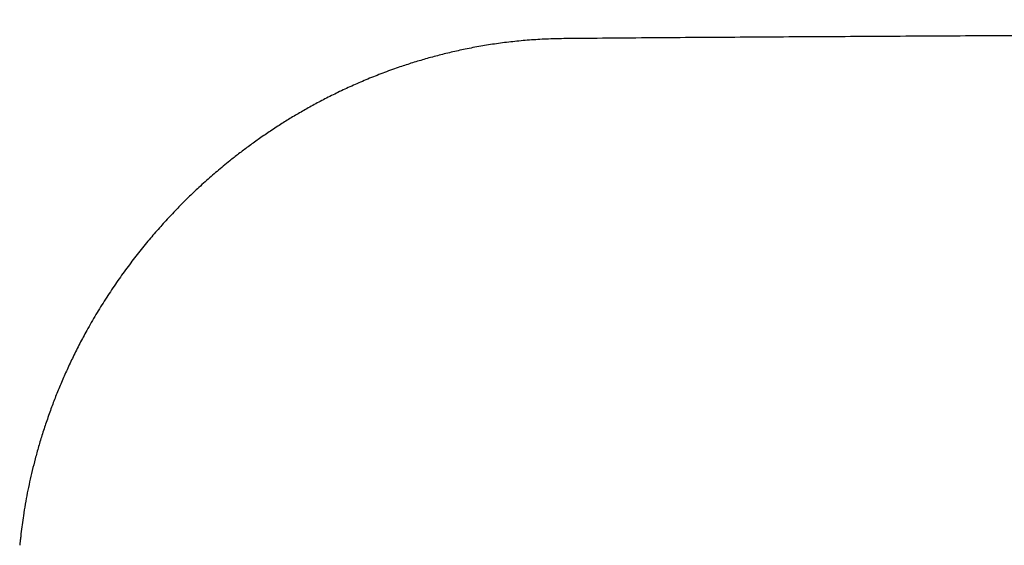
# Model space of a CAD drawing. Header units: millimetres. Extents: x 8 to 904, y 12 to 416.
# Tile 4 of 15: x 299 to 319, y 249 to 259. Entities that reach past the tile are written whole.
import ezdxf

# ---------------------------------------------------------------- set-up
doc = ezdxf.new("R2010")
doc.units = ezdxf.units.MM

msp = doc.modelspace()

# ---------------------------------------------------------------- linework, layer by layer
at = {"color": 7, "linetype": 'Continuous', "lineweight": 30}
for points, knots in [([(547.649, 258.8), (547.381, 258.802), (546.844, 258.807), (546.041, 258.813), (545.242, 258.819), (544.452, 258.824), (543.676, 258.829), (542.917, 258.834), (542.172, 258.838), (541.438, 258.842), (540.669, 258.847), (539.867, 258.852), (539.033, 258.857), (538.213, 258.861), (537.408, 258.866), (536.617, 258.87), (535.841, 258.875), (535.08, 258.879), (534.333, 258.883), (533.6, 258.887), (532.882, 258.891), (532.179, 258.895), (531.502, 258.899), (530.853, 258.902), (530.229, 258.906), (529.619, 258.909), (529.021, 258.912), (528.425, 258.915), (527.831, 258.918), (527.24, 258.921), (526.663, 258.924), (526.1, 258.927), (525.552, 258.93), (525.028, 258.933), (524.528, 258.935), (524.052, 258.938), (523.588, 258.94), (523.137, 258.942), (522.699, 258.944), (522.274, 258.947), (521.861, 258.949), (521.461, 258.951), (521.07, 258.953), (520.304, 258.956), (519.138, 258.962), (517.568, 258.969), (515.971, 258.977), (514.363, 258.984), (512.744, 258.991), (511.124, 258.998), (509.502, 259.005), (507.881, 259.012), (506.251, 259.019), (502.215, 259.035), (495.776, 259.06), (486.934, 259.089), (477.881, 259.114), (468.617, 259.136), (459.143, 259.153), (449.669, 259.166), (440.195, 259.174), (430.529, 259.177), (420.672, 259.176), (410.623, 259.169), (400.575, 259.156), (390.527, 259.139), (380.478, 259.116), (371.007, 259.089), (364.521, 259.068), (361.022, 259.056), (359.933, 259.052), (358.844, 259.048), (357.759, 259.044), (356.683, 259.04), (355.619, 259.036), (354.568, 259.031), (353.529, 259.027), (352.503, 259.023), (351.49, 259.019), (350.489, 259.015), (349.519, 259.011), (348.58, 259.007), (347.671, 259.003), (346.773, 258.999), (345.887, 258.995), (345.203, 258.992), (344.718, 258.99), (344.425, 258.989), (344.125, 258.988), (343.816, 258.986), (343.496, 258.985), (343.147, 258.983), (342.766, 258.981), (342.352, 258.979), (341.925, 258.978), (341.48, 258.975), (341.02, 258.973), (340.542, 258.971), (340.05, 258.969), (339.543, 258.966), (339.023, 258.964), (338.489, 258.961), (337.94, 258.959), (337.378, 258.956), (336.801, 258.953), (336.211, 258.95), (335.606, 258.947), (334.987, 258.944), (334.354, 258.941), (333.726, 258.938), (333.102, 258.935), (332.485, 258.932), (331.856, 258.928), (331.215, 258.925), (330.562, 258.922), (329.876, 258.918), (329.158, 258.914), (328.405, 258.91), (327.638, 258.906), (326.857, 258.902), (326.062, 258.898), (325.253, 258.893), (324.453, 258.889), (323.663, 258.885), (322.885, 258.88), (322.094, 258.876), (321.291, 258.871), (320.477, 258.867), (319.651, 258.862), (318.813, 258.857), (317.963, 258.852), (317.101, 258.847), (316.228, 258.842), (315.342, 258.837), (314.463, 258.832), (313.588, 258.826), (312.72, 258.821), (311.844, 258.815), (310.961, 258.808), (310.372, 258.802), (310.077, 258.8)], [0, 0, 0, 0, 0.0033902, 0.0067777, 0.0101451, 0.0134765, 0.0167582, 0.0199355, 0.0230697, 0.0261607, 0.0292086, 0.0327809, 0.0362921, 0.0397422, 0.0431312, 0.0464591, 0.0497259, 0.0529317, 0.0560763, 0.0591598, 0.0621822, 0.0651435, 0.0680438, 0.0707223, 0.0733465, 0.0759164, 0.078432, 0.0808933, 0.0834444, 0.0859343, 0.0883632, 0.090731, 0.0930376, 0.0952832, 0.0973445, 0.0993514, 0.1013041, 0.1032024, 0.1050464, 0.1068361, 0.1085714, 0.1102525, 0.1118853, 0.1135126, 0.1199325, 0.1266098, 0.1333331, 0.1401022, 0.1469173, 0.1537782, 0.1605613, 0.1673887, 0.1742576, 0.1811357, 0.218355, 0.2555742, 0.2927934, 0.3326712, 0.372549, 0.4124268, 0.4523046, 0.4921824, 0.534477, 0.5767716, 0.6190663, 0.6613609, 0.7036555, 0.7459501, 0.780966, 0.7855514, 0.7901368, 0.7947222, 0.7993004, 0.8038316, 0.8083098, 0.8127349, 0.817107, 0.821426, 0.825692, 0.8299049, 0.8340648, 0.8379385, 0.8417649, 0.8455442, 0.8492764, 0.8529614, 0.8541766, 0.8553992, 0.8566611, 0.8579641, 0.8593082, 0.8606932, 0.8623782, 0.8641202, 0.8659192, 0.8677751, 0.8697277, 0.8717395, 0.8738107, 0.8759412, 0.8781311, 0.8803802, 0.8826887, 0.8850565, 0.8874836, 0.8899701, 0.8925159, 0.8951209, 0.8977854, 0.9005091, 0.903058, 0.9056567, 0.9083053, 0.9110037, 0.9137519, 0.91655, 0.9196594, 0.922828, 0.926056, 0.9293433, 0.9326899, 0.9360959, 0.9395611, 0.9427897, 0.9460682, 0.9493965, 0.9527746, 0.9562026, 0.9596804, 0.9632081, 0.9667856, 0.9704129, 0.97409, 0.977817, 0.9815939, 0.9852008, 0.9888577, 0.9925546, 0.9962747, 1, 1, 1, 1]), ([(310.077, 258.8), (309.962, 258.797), (309.733, 258.793), (309.395, 258.772), (309.064, 258.741), (308.741, 258.7), (308.426, 258.65), (308.125, 258.593), (307.837, 258.53), (307.563, 258.462), (307.296, 258.388), (307.037, 258.31), (306.762, 258.219), (306.476, 258.115), (306.178, 257.997), (305.892, 257.874), (305.618, 257.748), (305.358, 257.619), (305.111, 257.488), (304.877, 257.357), (304.654, 257.226), (304.433, 257.088), (304.214, 256.945), (303.999, 256.797), (303.797, 256.652), (303.608, 256.509), (303.443, 256.379), (303.3, 256.263), (303.176, 256.159), (303.055, 256.054), (302.935, 255.948), (302.783, 255.809), (302.6, 255.636), (302.389, 255.424), (302.18, 255.204), (301.974, 254.974), (301.766, 254.73), (301.558, 254.471), (301.35, 254.196), (301.148, 253.91), (300.951, 253.613), (300.761, 253.306), (300.592, 253.011), (300.441, 252.731), (300.311, 252.471), (300.189, 252.213), (300.077, 251.959), (299.974, 251.71), (299.877, 251.456), (299.785, 251.198), (299.699, 250.937), (299.622, 250.684), (299.555, 250.44), (299.495, 250.206), (299.443, 249.979), (299.397, 249.757), (299.355, 249.532), (299.321, 249.321), (299.293, 249.124), (299.276, 248.985), (299.266, 248.888), (299.26, 248.838), (299.255, 248.797), (299.252, 248.766), (299.249, 248.743), (299.247, 248.726), (299.246, 248.718), (299.246, 248.715)], [0, 0, 0, 0, 0.021371, 0.042317, 0.062844, 0.082956, 0.102658, 0.121954, 0.139776, 0.157242, 0.174351, 0.191106, 0.207506, 0.227868, 0.247657, 0.266874, 0.285506, 0.303549, 0.320694, 0.337267, 0.353266, 0.36869, 0.385576, 0.40171, 0.417092, 0.431719, 0.445591, 0.45596, 0.465872, 0.475701, 0.485628, 0.495652, 0.513798, 0.532258, 0.551034, 0.570126, 0.589533, 0.610458, 0.631736, 0.653366, 0.675346, 0.697678, 0.72036, 0.738429, 0.75657, 0.774243, 0.791396, 0.808027, 0.824133, 0.841801, 0.858793, 0.875109, 0.890752, 0.90572, 0.920016, 0.933826, 0.947903, 0.962351, 0.973451, 0.984797, 0.988376, 0.991517, 0.994247, 0.99605, 0.997668, 0.999136, 1, 1, 1, 1])]:
    msp.add_open_spline(points, degree=3, knots=knots, dxfattribs=at)

doc.saveas('drawing.dxf')
